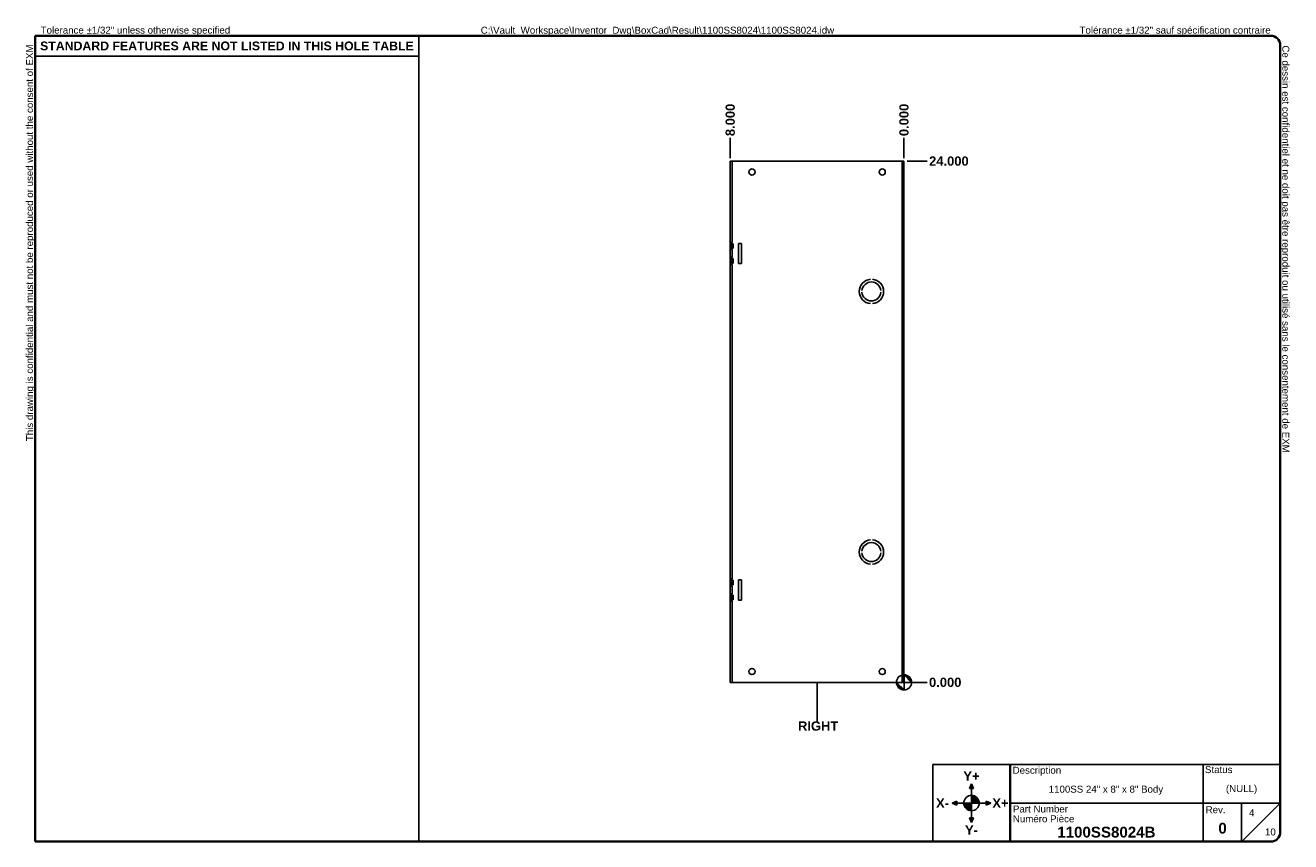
# Model space of a CAD drawing. Header units: inches. Extents: x 1.1 to 59.4, y 0.9 to 38.5.
import ezdxf

# ---------------------------------------------------------------- set-up
doc = ezdxf.new("R2010")
doc.units = ezdxf.units.IN
doc.header["$LTSCALE"] = 3.555556
doc.header["$MEASUREMENT"] = 0
doc.layers.get('0').update_dxf_attribs({"lineweight": 25})
for name, color, linetype, lineweight in [('Dimensions(ANSI)', 7, 'Continuous', 25), ('Sketch Geometry(ANSI)', 7, 'Continuous', 25), ('Symbols(ANSI)', 7, 'Continuous', 25), ('Visible Edges(ANSI)', 7, 'Continuous', 25), ('Visible Tangent Edges(ANSI)', 7, 'Continuous', 25)]:
    doc.layers.add(name, color=color, linetype=linetype, lineweight=lineweight)
doc.layers.add('Hatch', color=179, linetype='Continuous', lineweight=9, true_color=0x1e1e47)
doc.styles.add('Current-ANSI', font='arial.ttf')
doc.styles.add('Dimension-ANSI', font='arialbd.ttf')
doc.styles.add('Text Style44', font='arialbd.ttf')
doc.dimstyles.new('INCH-ANSI', dxfattribs={"dimscale": 3.555556, "dimtxt": 0.12, "dimasz": 0.098425, "dimexe": 0.04, "dimexo": 0.04, "dimgap": 0.031496, "dimtad": 0, "dimtih": 1, "dimtoh": 1, "dimdec": 3, "dimrnd": 1e-08, "dimzin": 0, "dimdsep": 46, "dimtxsty": 'Dimension-ANSI', "dimcen": 0.09, "dimdle": 0.312, "dimclrd": 179, "dimclre": 179, "dimclrt": 7, "dimadec": 1, "dimazin": 0, "dimtfac": 1, "dimtdec": 3, "dimtofl": 0, "dimtmove": 0, "dimatfit": 3, "dimfxl": 1, "dimtolj": 1, "dimtzin": 4, "dimlwd": 25, "dimlwe": 25, "dimarcsym": 0})
doc.dimstyles.new('INCH-ANSI-VERTICAL', dxfattribs={"dimscale": 3.555556, "dimtxt": 0.12, "dimasz": 0.098425, "dimexe": 0.04, "dimexo": 0.04, "dimgap": 0.031496, "dimtad": 0, "dimtih": 1, "dimtoh": 1, "dimdec": 3, "dimrnd": 1e-08, "dimzin": 0, "dimdsep": 46, "dimtxsty": 'Dimension-ANSI', "dimcen": 0.09, "dimdle": 0.312, "dimclrd": 179, "dimclre": 179, "dimclrt": 7, "dimadec": 1, "dimazin": 0, "dimtfac": 1, "dimtdec": 3, "dimtofl": 0, "dimtmove": 0, "dimatfit": 3, "dimfxl": 1, "dimtolj": 1, "dimtzin": 4, "dimlwd": 25, "dimlwe": 25, "dimarcsym": 0})

# ---------------------------------------------------------------- blocks, each defined once
blk = doc.blocks.new('Origin Indicator Symbol1')
at = {"layer": 'Dimensions(ANSI)'}
h = blk.add_hatch(color=7, dxfattribs=at)
edge = h.paths.add_edge_path(flags=0)
edge.add_line((11.69, 2.219), (11.591, 2.318))
edge.add_arc((11.69, 2.318), 0.0984, 180, 270)
h = blk.add_hatch(color=7, dxfattribs=at)
edge = h.paths.add_edge_path(flags=0)
edge.add_line((11.69, 2.416), (11.788, 2.318))
edge.add_arc((11.69, 2.318), 0.0984, 0, 90)
at = {"layer": 'Dimensions(ANSI)', "color": 7, "linetype": 'Continuous'}
for p, q in [((11.69, 2.219), (11.591, 2.318)), ((11.69, 2.416), (11.788, 2.318))]:
    blk.add_line(p, q, dxfattribs=at)
at = {"layer": 'Dimensions(ANSI)', "color": 7, "linetype": 'Continuous', "flags": 128}
for points in [[(11.69, 2.318), (11.69, 2.219), (11.591, 2.318), (11.69, 2.318)], [(11.69, 2.318), (11.591, 2.318), (11.69, 2.318), (11.69, 2.318)], [(11.69, 2.318), (11.788, 2.318), (11.69, 2.416), (11.69, 2.318)], [(11.69, 2.318), (11.69, 2.416), (11.69, 2.219), (11.69, 2.318)]]:
    blk.add_lwpolyline(points, dxfattribs=at)
at = {"layer": 'Dimensions(ANSI)', "color": 7, "linetype": 'Continuous'}
blk.add_circle((11.69, 2.318), 0.0984, dxfattribs=at)
for start, end in [(180, 270), (0, 90)]:
    blk.add_arc((11.69, 2.318), 0.0984, start, end, dxfattribs=at)
at = {"layer": 'Dimensions(ANSI)', "color": 7}
for points in [[(11.69, 2.318), (11.69, 2.219), (11.591, 2.318), (11.69, 2.318)], [(11.69, 2.318), (11.591, 2.318), (11.69, 2.318)], [(11.69, 2.318), (11.788, 2.318), (11.69, 2.416), (11.69, 2.318)], [(11.69, 2.318), (11.69, 2.416), (11.69, 2.219), (11.69, 2.318)]]:
    blk.add_solid(points, dxfattribs=at)
blk = doc.blocks.new('Borders EXM - B (Inch) - B')
at = {"layer": 'Sketch Geometry(ANSI)', "linetype": 'Continuous', "lineweight": 35}
for p, q in [((16.438, 10.692), (0.437, 10.692)), ((0.437, 10.692), (0.437, 0.255)), ((16.562, 0.38), (16.562, 10.567)), ((0.437, 0.255), (16.438, 0.255))]:
    blk.add_line(p, q, dxfattribs=at)
at = {"layer": 'Sketch Geometry(ANSI)'}
for p, q in [((5.406, 10.692), (5.406, 0.255)), ((0.437, 10.428), (5.406, 10.428))]:
    blk.add_line(p, q, dxfattribs=at)
at = {"layer": 'Sketch Geometry(ANSI)', "linetype": 'Continuous', "lineweight": 35}
for centre, start, end in [((16.438, 10.567), 0, 90), ((16.438, 0.38), 270, 0)]:
    blk.add_arc(centre, 0.125, start, end, dxfattribs=at)
at = {"layer": 'Symbols(ANSI)', "color": 7, "char_height": 0.09, "attachment_point": 7, "style": 'Current-ANSI'}
for s, insert in [('Tolerance ±1/32" unless otherwise specified', (0.509, 10.692)), ('Tolérance ±1/32" sauf spécification contraire', (13.963, 10.692))]:
    blk.add_mtext(s, dxfattribs=dict(at, insert=insert))
for s, insert, rotation in [('This drawing is confidential and must not be reproduced or used without the consent of EXM', (0.437, 5.442), 90), ('Ce dessin est confidentiel et ne doit pas être reproduit ou utilisé sans le consentement de EXM', (16.562, 10.567), 270)]:
    blk.add_mtext(s, dxfattribs=dict(at, insert=insert, rotation=rotation))
at = {"layer": 'Symbols(ANSI)', "color": 7, "insert": (2.921, 10.559), "char_height": 0.114, "width": 4.96908, "attachment_point": 5, "style": 'Dimension-ANSI'}
blk.add_mtext('\\fArial|b1|i0;{\\H0.1140;STANDARD FEATURES ARE NOT LISTED IN THIS HOLE TABLE}', dxfattribs=at)
at = {"layer": 'Symbols(ANSI)', "color": 7, "style": 'Current-ANSI'}
blk.add_attdef('FILENAME_AND_PATH_001', (6.208, 10.718), '', height=0.09, dxfattribs=at)
blk = doc.blocks.new('Title Blocks EXM-2 - ANSI B')
at = {"layer": 'Hatch'}
for points in [[(12.725, 0.94), (12.75, 0.94), (12.75, 1)], [(12.775, 0.94), (12.75, 1), (12.75, 0.94)], [(12.56, 0.75), (12.56, 0.775), (12.5, 0.75)], [(12.56, 0.75), (12.5, 0.75), (12.56, 0.725)], [(12.94, 0.75), (13, 0.75), (12.94, 0.775)], [(12.94, 0.75), (12.94, 0.725), (13, 0.75)], [(12.75, 0.56), (12.725, 0.56), (12.75, 0.5)], [(12.75, 0.56), (12.75, 0.5), (12.775, 0.56)]]:
    blk.add_hatch(color=7, dxfattribs=at).paths.add_polyline_path(points)
h = blk.add_hatch(color=7, dxfattribs=at)
edge = h.paths.add_edge_path()
edge.add_line((12.75, 0.85), (12.75, 0.75))
edge.add_line((12.75, 0.75), (12.85, 0.75))
edge.add_arc((12.75, 0.75), 0.1, 0, 90)
h = blk.add_hatch(color=7, dxfattribs=at)
edge = h.paths.add_edge_path()
edge.add_line((12.75, 0.65), (12.75, 0.75))
edge.add_line((12.75, 0.75), (12.65, 0.75))
edge.add_arc((12.75, 0.75), 0.1, 180, 270)
at = {"layer": 'Sketch Geometry(ANSI)'}
for p, q in [((12.249, 1.25), (16.749, 1.25)), ((12.249, 0.25), (12.249, 1.25)), ((15.749, 1.25), (15.749, 0.75)), ((16.749, 1.25), (16.749, 0.375)), ((12.75, 1), (12.725, 0.94)), ((12.75, 0.85), (12.75, 1)), ((12.775, 0.94), (12.75, 1)), ((12.725, 0.94), (12.775, 0.94)), ((12.75, 0.75), (12.75, 0.85)), ((12.5, 0.75), (12.56, 0.775)), ((12.65, 0.75), (12.5, 0.75)), ((12.56, 0.725), (12.5, 0.75)), ((12.56, 0.775), (12.56, 0.725)), ((12.75, 0.75), (12.65, 0.75)), ((12.75, 0.75), (12.85, 0.75)), ((12.75, 0.75), (12.75, 0.65)), ((12.85, 0.75), (13, 0.75)), ((13, 0.75), (12.94, 0.775)), ((12.94, 0.775), (12.94, 0.725)), ((12.94, 0.725), (13, 0.75)), ((15.749, 0.75), (13.249, 0.75)), ((16.249, 0.75), (15.749, 0.75)), ((15.749, 0.75), (15.749, 0.25)), ((16.249, 0.25), (16.249, 0.75)), ((16.249, 0.75), (16.749, 0.75)), ((16.249, 0.25), (16.749, 0.75)), ((12.775, 0.56), (12.725, 0.56)), ((12.725, 0.56), (12.75, 0.5)), ((12.75, 0.65), (12.75, 0.5)), ((12.75, 0.5), (12.775, 0.56)), ((13.249, 0.25), (12.249, 0.25)), ((16.624, 0.25), (13.249, 0.25))]:
    blk.add_line(p, q, dxfattribs=at)
at = {"layer": 'Sketch Geometry(ANSI)', "linetype": 'Continuous', "lineweight": 35}
blk.add_line((13.249, 0.25), (13.249, 1.25), dxfattribs=at)
at = {"layer": 'Sketch Geometry(ANSI)'}
blk.add_circle((12.75, 0.75), 0.1, dxfattribs=at)
blk.add_arc((16.624, 0.375), 0.125, 270, 0, dxfattribs=at)
at = {"layer": 'Symbols(ANSI)', "color": 7}
for s, insert, char_height, attachment_point, style in [('\\fArial|b1|i0;Y+', (12.75, 1.1), 0.12, 5, 'Dimension-ANSI'), ('Description', (13.283, 1.103), 0.09, 7, 'Current-ANSI'), ('Status', (15.774, 1.137), 0.09, 7, 'Current-ANSI'), ('\\fArial|b1|i0;X-', (12.375, 0.75), 0.12, 5, 'Dimension-ANSI'), ('\\fArial|b1|i0;X+', (13.125, 0.75), 0.12, 5, 'Dimension-ANSI'), ('Part Number', (13.287, 0.627), 0.09, 7, 'Current-ANSI'), ('Numéro Pièce', (13.286, 0.5), 0.09, 7, 'Current-ANSI'), ('\\fArial|b1|i0;Y-', (12.75, 0.4), 0.12, 5, 'Dimension-ANSI')]:
    blk.add_mtext(s, dxfattribs=dict(at, insert=insert, char_height=char_height, attachment_point=attachment_point, style=style))
at = {"layer": 'Symbols(ANSI)', "color": 7, "insert": (15.783, 0.618), "char_height": 0.09, "width": 0.25854, "attachment_point": 7, "style": 'Current-ANSI'}
blk.add_mtext('Rev.', dxfattribs=at)
at = {"layer": 'Symbols(ANSI)', "color": 7}
for tag, p, height, style in [('DESIGN_STATE_001', (16.045, 0.893), 0.09, 'Current-ANSI'), ('IDW_DESC_IAM_001', (13.75, 0.885), 0.09, 'Current-ANSI'), ('Sheet_number_001', (16.344, 0.58), 0.09, 'Current-ANSI'), ('IDW_REV_001', (15.947, 0.355), 0.14, 'Text Style44'), ('IDW_NAME_IAM_001', (13.861, 0.304), 0.14, 'Text Style44'), ('Number_of_sheets_001', (16.551, 0.331), 0.09, 'Current-ANSI')]:
    blk.add_attdef(tag, p, '', height=height, dxfattribs=dict(at, style=style))
blk = doc.blocks.new('*D11')
at = {"layer": 'Defpoints', "color": 0, "linetype": 'Continuous', "transparency": 16777216}
for p in [(41.563, 8.241), (41.563, 8.241), (42.63, 8.241)]:
    blk.add_point(p, dxfattribs=at)
at = {"layer": 'Dimensions(ANSI)', "color": 179, "linetype": 'Continuous', "lineweight": 25, "true_color": 0x262658, "transparency": 16777216}
blk.add_line((41.706, 8.241), (42.63, 8.241), dxfattribs=at)
at = {"layer": 'Dimensions(ANSI)', "color": 7, "linetype": 'Continuous', "lineweight": 25, "transparency": 16777216, "insert": (43.461, 8.241), "char_height": 0.4267, "attachment_point": 5, "style": 'Dimension-ANSI'}
blk.add_mtext('\\A1;0.000', dxfattribs=at)
blk = doc.blocks.new('*D12')
at = {"layer": 'Defpoints', "color": 0, "linetype": 'Continuous', "transparency": 16777216}
for p in [(41.563, 32.241), (42.63, 32.241), (41.563, 8.241)]:
    blk.add_point(p, dxfattribs=at)
at = {"layer": 'Dimensions(ANSI)', "color": 179, "linetype": 'Continuous', "lineweight": 25, "true_color": 0x262658, "transparency": 16777216}
blk.add_line((41.706, 32.241), (42.63, 32.241), dxfattribs=at)
at = {"layer": 'Dimensions(ANSI)', "color": 7, "linetype": 'Continuous', "lineweight": 25, "transparency": 16777216, "insert": (43.631, 32.241), "char_height": 0.4267, "attachment_point": 5, "style": 'Dimension-ANSI'}
blk.add_mtext('\\A1;24.000', dxfattribs=at)
blk = doc.blocks.new('*D13')
at = {"layer": 'Defpoints', "color": 0, "linetype": 'Continuous', "transparency": 16777216}
for p in [(41.563, 33.307), (41.563, 32.241), (41.563, 32.241)]:
    blk.add_point(p, dxfattribs=at)
at = {"layer": 'Dimensions(ANSI)', "color": 179, "linetype": 'Continuous', "lineweight": 25, "true_color": 0x262658, "transparency": 16777216}
blk.add_line((41.563, 32.383), (41.563, 33.307), dxfattribs=at)
at = {"layer": 'Dimensions(ANSI)', "color": 7, "linetype": 'Continuous', "lineweight": 25, "transparency": 16777216, "insert": (41.563, 34.138), "char_height": 0.4267, "attachment_point": 5, "rotation": 90, "style": 'Dimension-ANSI'}
blk.add_mtext('\\A1;0.000', dxfattribs=at)
blk = doc.blocks.new('*D14')
at = {"layer": 'Defpoints', "color": 0, "linetype": 'Continuous', "transparency": 16777216}
for p in [(33.563, 33.307), (33.563, 32.241), (41.563, 32.241)]:
    blk.add_point(p, dxfattribs=at)
at = {"layer": 'Dimensions(ANSI)', "color": 179, "linetype": 'Continuous', "lineweight": 25, "true_color": 0x262658, "transparency": 16777216}
blk.add_line((33.563, 32.383), (33.563, 33.307), dxfattribs=at)
at = {"layer": 'Dimensions(ANSI)', "color": 7, "linetype": 'Continuous', "lineweight": 25, "transparency": 16777216, "insert": (33.563, 34.138), "char_height": 0.4267, "attachment_point": 5, "rotation": 90, "style": 'Dimension-ANSI'}
blk.add_mtext('\\A1;8.000', dxfattribs=at)
blk = doc.blocks.new('Datum Identifier13')
at = {"layer": 'Symbols(ANSI)', "color": 7, "linetype": 'Continuous', "lineweight": 25}
for p, q in [((10.565, 2.219), (10.565, 2.318)), ((10.565, 2.219), (10.565, 1.999)), ((10.565, 1.999), (10.565, 1.815))]:
    blk.add_line(p, q, dxfattribs=at)
at = {"layer": 'Symbols(ANSI)', "color": 7, "insert": (10.317, 1.691), "char_height": 0.12, "attachment_point": 7, "style": 'Dimension-ANSI'}
blk.add_mtext('RIGHT', dxfattribs=at)

msp = doc.modelspace()

# ---------------------------------------------------------------- linework, layer by layer
at = {"layer": 'Visible Edges(ANSI)'}
for p, q in [((33.6494, 32.2405), (33.5634, 32.2405)), ((33.5634, 28.501), (33.5634, 32.2405)), ((41.4774, 32.2405), (33.6494, 32.2405)), ((41.4774, 32.2405), (41.5634, 32.2405)), ((41.5634, 32.2405), (41.5634, 8.2405)), ((33.6234, 28.501), (33.5634, 28.501)), ((33.5634, 28.168), (33.5634, 28.501)), ((33.5634, 28.168), (33.6234, 28.168)), ((33.5634, 27.813), (33.5634, 28.168)), ((33.6184, 28.501), (33.6184, 28.168)), ((33.6494, 28.501), (33.6234, 28.501)), ((33.6234, 28.4395), (33.6234, 28.501)), ((33.7034, 28.4395), (33.6234, 28.4395)), ((33.7034, 28.2295), (33.6234, 28.2295)), ((33.6234, 28.168), (33.6234, 28.2295)), ((33.6494, 28.168), (33.6234, 28.168)), ((33.7034, 28.4395), (33.7034, 28.2295)), ((33.9484, 28.4555), (34.0734, 28.4555)), ((33.9484, 27.5255), (33.9484, 28.4555)), ((34.0734, 28.4555), (34.0734, 27.5255)), ((33.6234, 27.813), (33.5634, 27.813)), ((33.5634, 27.48), (33.5634, 27.813)), ((33.5634, 27.48), (33.6234, 27.48)), ((33.5634, 13.001), (33.5634, 27.48)), ((33.6184, 27.813), (33.6184, 27.48)), ((33.6494, 27.813), (33.6234, 27.813)), ((33.6234, 27.7515), (33.6234, 27.813)), ((33.7034, 27.7515), (33.6234, 27.7515)), ((33.7034, 27.5415), (33.6234, 27.5415)), ((33.6234, 27.48), (33.6234, 27.5415)), ((33.6494, 27.48), (33.6234, 27.48)), ((33.7034, 27.7515), (33.7034, 27.5415)), ((34.0734, 27.5255), (33.9484, 27.5255)), ((39.6278, 26.2805), (39.6277, 26.2805)), ((40.0134, 26.8008), (40.0134, 26.8007)), ((40.1134, 26.8007), (40.1134, 26.8008)), ((40.4991, 26.2805), (40.499, 26.2805)), ((39.6277, 26.2005), (39.6278, 26.2005)), ((40.0134, 25.6804), (40.0134, 25.6803)), ((40.1134, 25.6803), (40.1134, 25.6804)), ((40.499, 26.2005), (40.4991, 26.2005)), ((40.0134, 14.8008), (40.0134, 14.8007)), ((40.1134, 14.8007), (40.1134, 14.8008)), ((39.6278, 14.2805), (39.6277, 14.2805)), ((39.6277, 14.2005), (39.6278, 14.2005)), ((40.4991, 14.2805), (40.499, 14.2805)), ((40.499, 14.2005), (40.4991, 14.2005)), ((40.0134, 13.6804), (40.0134, 13.6803)), ((40.1134, 13.6803), (40.1134, 13.6804)), ((33.6234, 13.001), (33.5634, 13.001)), ((33.5634, 12.668), (33.5634, 13.001)), ((33.6184, 13.001), (33.6184, 12.668)), ((33.6494, 13.001), (33.6234, 13.001)), ((33.6234, 12.9395), (33.6234, 13.001)), ((33.7034, 12.9395), (33.6234, 12.9395)), ((33.7034, 12.9395), (33.7034, 12.7295)), ((33.9484, 12.9555), (34.0734, 12.9555)), ((33.9484, 12.0255), (33.9484, 12.9555)), ((34.0734, 12.9555), (34.0734, 12.0255)), ((33.5634, 12.313), (33.5634, 12.668)), ((33.5634, 12.668), (33.6234, 12.668)), ((33.5634, 11.98), (33.5634, 12.313)), ((33.6234, 12.313), (33.5634, 12.313)), ((33.6184, 12.313), (33.6184, 11.98)), ((33.7034, 12.7295), (33.6234, 12.7295)), ((33.6234, 12.668), (33.6234, 12.7295)), ((33.6494, 12.668), (33.6234, 12.668)), ((33.6494, 12.313), (33.6234, 12.313)), ((33.6234, 12.2515), (33.6234, 12.313)), ((33.7034, 12.2515), (33.6234, 12.2515)), ((33.7034, 12.2515), (33.7034, 12.0415)), ((33.5634, 8.2405), (33.5634, 11.98)), ((33.5634, 11.98), (33.6234, 11.98)), ((33.7034, 12.0415), (33.6234, 12.0415)), ((33.6234, 11.98), (33.6234, 12.0415)), ((33.6494, 11.98), (33.6234, 11.98)), ((34.0734, 12.0255), (33.9484, 12.0255)), ((33.5634, 8.2405), (33.6494, 8.2405)), ((33.6494, 8.2405), (41.4774, 8.2405)), ((41.4774, 8.2405), (41.5634, 8.2405))]:
    msp.add_line(p, q, dxfattribs=at)
for centre in [(34.5634, 31.7405), (40.5634, 31.7405), (34.5634, 8.7405), (40.5634, 8.7405)]:
    msp.add_circle(centre, 0.1405, dxfattribs=at)
for centre, radius, start, end in [((40.0634, 26.2405), 0.5625, 95.099689, 264.900311), ((40.0634, 26.2405), 0.5624, 95.100598, 264.899402), ((40.0634, 26.2405), 0.4375, 5.245797, 174.754203), ((40.0634, 26.2405), 0.4374, 5.247, 174.753), ((40.0634, 26.2405), 0.5625, 275.099689, 84.900311), ((40.0634, 26.2405), 0.5624, 275.100598, 84.899402), ((40.0634, 26.2405), 0.4375, 185.245797, 354.754203), ((40.0634, 26.2405), 0.4374, 185.247, 354.753), ((40.0634, 14.2405), 0.5625, 95.099689, 264.900311), ((40.0634, 14.2405), 0.5624, 95.100598, 264.899402), ((40.0634, 14.2405), 0.4375, 5.245797, 174.754203), ((40.0634, 14.2405), 0.4374, 5.247, 174.753), ((40.0634, 14.2405), 0.5625, 275.099689, 84.900311), ((40.0634, 14.2405), 0.5624, 275.100598, 84.899402), ((40.0634, 14.2405), 0.4375, 185.245797, 354.754203), ((40.0634, 14.2405), 0.4374, 185.247, 354.753)]:
    msp.add_arc(centre, radius, start, end, dxfattribs=at)
at = {"layer": 'Visible Tangent Edges(ANSI)'}
for p, q in [((33.6494, 32.2405), (33.6494, 28.501)), ((41.4774, 8.2405), (41.4774, 32.2405)), ((33.6494, 28.4395), (33.6494, 28.2295)), ((33.6494, 28.168), (33.6494, 27.813)), ((33.6494, 27.7515), (33.6494, 27.5415)), ((33.6494, 27.48), (33.6494, 13.001)), ((33.6494, 12.9395), (33.6494, 12.7295)), ((33.6494, 12.668), (33.6494, 12.313)), ((33.6494, 12.2515), (33.6494, 12.0415)), ((33.6494, 11.98), (33.6494, 8.2405))]:
    msp.add_line(p, q, dxfattribs=at)

# ---------------------------------------------------------------- block references
at = {"xscale": 3.555555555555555, "yscale": 3.555555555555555, "zscale": 3.555555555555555}
for name, p, values in [('Borders EXM - B (Inch) - B', (0, 0), {'FILENAME_AND_PATH_001': 'C:\\Vault_Workspace\\Inventor_Dwg\\BoxCad\\Result\\1100SS8024\\1100SS8024.idw'}), ('Title Blocks EXM-2 - ANSI B', (-0.6625, 0.0162), {'IDW_REV_001': '0', 'Sheet_number_001': '4', 'Number_of_sheets_001': '10', 'IDW_DESC_IAM_001': '1100SS 24" x 8" x 8" Body', 'DESIGN_STATE_001': '(NULL)', 'IDW_NAME_IAM_001': '1100SS8024B'})]:
    msp.add_blockref(name, p, dxfattribs=at).add_auto_attribs(values)
at = {"layer": 'Dimensions(ANSI)', "xscale": 3.555555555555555, "yscale": 3.555555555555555, "zscale": 3.555555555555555}
msp.add_blockref('Origin Indicator Symbol1', (0, 0), dxfattribs=at)
at = {"layer": 'Symbols(ANSI)', "xscale": 3.555555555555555, "yscale": 3.555555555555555, "zscale": 3.555555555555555}
msp.add_blockref('Datum Identifier13', (0, 0), dxfattribs=at)

# ---------------------------------------------------------------- dimensions: what is measured, and where the dimension line sits
at = {"layer": 'Dimensions(ANSI)', "color": 179, "linetype": 'Continuous', "lineweight": 25, "true_color": 0x262658}
for feature_location, offset, dtype, origin, dimstyle, picture, middle in [((33.5634, 32.2405), (0, 1.0667), 1, (41.5634, 32.2405), 'INCH-ANSI-VERTICAL', '*D14', (33.5634, 34.1382)), ((41.5633910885, 32.2405271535), (0, 1.0666666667), 1, (41.5633910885, 32.2405271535), 'INCH-ANSI-VERTICAL', '*D13', (41.5633910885, 34.1377610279)), ((41.5634, 32.2405), (1.0667, 0), 0, (41.5634, 8.2405), 'INCH-ANSI', '*D12', (43.6315, 32.2405)), ((41.5633910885, 8.2405271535), (1.0666666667, 0), 0, (41.5633910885, 8.2405271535), 'INCH-ANSI', '*D11', (43.4606249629, 8.2405271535))]:
    dim = msp.add_ordinate_dim(feature_location=feature_location, offset=offset, dtype=dtype, origin=origin, dimstyle=dimstyle, override={"dimgap": 0.031496, "dimtad": 0, "dimdec": 3, "dimtol": 0, "dimlim": 0, "dimtp": 0, "dimtm": 0, "dimtdec": 3}, dxfattribs=at)
    dim.commit()
    dim.dimension.update_dxf_attribs({"geometry": picture, "text_midpoint": middle})

doc.saveas('drawing.dxf')
